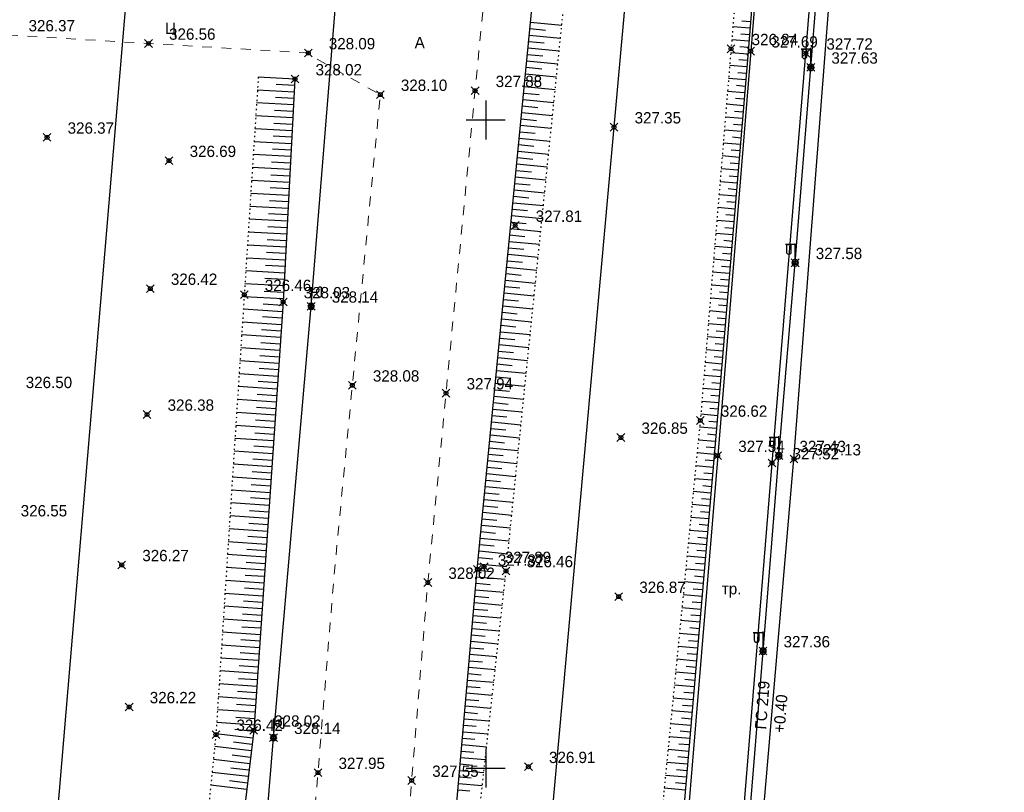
# Model space of a CAD drawing. Header units: metres. Extents: x 703615 to 712205, y 4306166 to 4311183.
# Tile 250 of 256: x 708243 to 708318, y 4309980 to 4310039. Entities that reach past the tile are written whole.
import ezdxf

# ---------------------------------------------------------------- set-up
doc = ezdxf.new("R2010")
doc.units = ezdxf.units.M
doc.header["$LTSCALE"] = 0.5
doc.header["$PDMODE"] = 35
doc.header["$PDSIZE"] = 0.3
for name, pattern in [('Auto_Street_NotBorder_Line_m1', [3, 1.5, -1.5]), ('ДОРОГИ_СТРОЯЩ', [9, 8, -1]), ('Контура низ откосов  Штриховая 0.1-0.5 - - - - - - -', [0.6, 0.1, -0.5])]:
    doc.linetypes.add(name, pattern=pattern)
for name, color, linetype in [('(001) Сетка', 92, 'Continuous'), ('(004) Точки рельефа', 7, 'Continuous'), ('(013) Газ', 30, 'ИК_Газопровод -------г--------'), ('(016) Кабель', 1, 'Continuous'), ('(019) Связь', 3, 'ИК_КАБ_СВЯЗИ'), ('(022) Возд. Линии', 7, 'Continuous'), ('(025) Дорога', 7, 'Continuous'), ('(035) Откосы', 7, 'Continuous')]:
    doc.layers.add(name, color=color, linetype=linetype)
doc.layers.add('AUTO#_ROADS_EXIST_L', color=7, linetype='Continuous', lineweight=15, true_color=0x000000)
doc.styles.add('BM-431', font='txt')
doc.styles.add('D-431', font='txt')
doc.styles.add('S', font='txtwr', dxfattribs={"oblique": 15})
doc.styles.get("Standard").update_dxf_attribs({"font": 'times.ttf'})
doc.linetypes.add('GAZ_VOZDUSH', pattern='A,1,-2,["~",Standard,S=3,R=0,X=-1.5,Y=-1.5],-1,10', length=14)
doc.linetypes.add('ИК_Газопровод -------г--------', pattern='A,9,-0.6,["Г",Standard,S=1.2,R=0,X=0,Y=-0.6],-1.2', length=10.8)
doc.linetypes.add('ИК_КАБ_СВЯЗИ', pattern='A,4,["o",Standard,S=0.5,R=0,X=0,Y=-0.125],4,-2', length=10)
doc.linetypes.add('ИК_Э_КАБ_НН', pattern='A,8,-2,["<",Standard,S=1,R=0,X=0,Y=-0.5],8,[">",Standard,S=1,R=0,X=-0.5,Y=-0.5],-2', length=20)

# ---------------------------------------------------------------- blocks, each defined once
blk = doc.blocks.new('U1111')
for p, q in [((0.1, 0.45), (0.1, 2.95)), ((0.1, 2.2), (0.85, 2.2)), ((1.28934, 2.95), (0.85, 2.51066)), ((0.85, 2.51066), (0.85, 1.88934)), ((0.85, 1.88934), (1.28934, 1.45)), ((1.6, 2.95), (1.28934, 2.95)), ((1.6, 2.95), (1.6, 1.45)), ((0, 0.05), (0.1, 0.05)), ((0, -0.05), (0, 0.05)), ((0.1, 0.05), (0.1, -0.05)), ((1.28934, 1.45), (1.6, 1.45)), ((0.1, -0.05), (0, -0.05))]:
    blk.add_line(p, q)
blk.add_lwpolyline([(0.55, 0), (0.3, 0.433013), (-0.2, 0.433013), (-0.45, 0), (-0.2, -0.433013), (0.3, -0.433013)], close=True)
at = {"color": 4, "style": 'S', "oblique": 15}
blk.add_attdef('Z', (1.142936, -1.391276), '', height=2, dxfattribs=at)
blk = doc.blocks.new('f')
at = {"layer": '(022) Возд. Линии'}
for points in [[(0, 0.25), (0, 1.5)], [(0, 1.4), (0.75, 1.4)]]:
    blk.add_lwpolyline(points, dxfattribs=at)
blk.add_lwpolyline([(0.4875, 0.65), (0.4875, 0.65, 0.4142136), (0.65, 0.8125), (0.65, 1.4), (0.325, 1.4), (0.325, 0.8125, 0.4142136)], format="xyb", close=True, dxfattribs=at)
blk.add_circle((0, 0), 0.25, dxfattribs=at)
blk = doc.blocks.new('Setka')
at = {"layer": '(001) Сетка'}
for p, q in [((0, 1.5), (0, -1.5)), ((-1.5, 0), (1.5, 0))]:
    blk.add_line(p, q, dxfattribs=at)

msp = doc.modelspace()

# ---------------------------------------------------------------- linework, layer by layer
at = {"layer": '(013) Газ', "linetype": 'GAZ_VOZDUSH', "elevation": 325.111, "flags": 128}
msp.add_lwpolyline([(708293.165, 4309888.333), (708293.434, 4309892.819), (708297.716, 4309952.735), (708299.668, 4309975.352), (708302.24, 4310005.239), (708309.527, 4310099.735), (708316.081, 4310172.219), (708316.824, 4310184.222), (708322.062, 4310238.184), (708325.306, 4310270.621), (708325.824, 4310282.589), (708330.36, 4310335.873), (708333.801, 4310369.809), (708336.798, 4310397.689), (708339.728, 4310444.647), (708351.364, 4310581.809), (708352.677, 4310593.824)], dxfattribs=at)
at = {"layer": '(016) Кабель', "linetype": 'ИК_Э_КАБ_НН', "flags": 128}
for points, elevation in [([(708148.162, 4308651.703), (708151.497, 4308692.413), (708155.946, 4308744.121), (708160.092, 4308792.083), (708165.82, 4308866.029), (708169.045, 4308905.959), (708172.399, 4308947.612), (708175.762, 4308988.142), (708178.982, 4309025.586), (708182.201, 4309063.201), (708185.813, 4309103.866), (708189.128, 4309144.32), (708192.281, 4309183.205), (708195.859, 4309224.798), (708198.741, 4309260.796), (708202.87, 4309309.735), (708206.45, 4309354.347), (708209.623, 4309392.715), (708213.998, 4309431.241), (708217.888, 4309470.551), (708222.285, 4309519.973), (708227.646, 4309584.985), (708230.7, 4309620.035), (708233.599, 4309650.662), (708236.608, 4309686.642), (708239.917, 4309725.258), (708242.964, 4309758.871), (708245.88, 4309791.491), (708249.037, 4309830.224), (708251.639, 4309862.09), (708254.553, 4309895.438), (708258.525, 4309939.873), (708262.105, 4309983.745), (708265.007, 4310017.023), (708267.691, 4310050.026), (708270.438, 4310083.372), (708274.286, 4310124.617), (708277.622, 4310164.745), (708280.245, 4310192.848), (708282.134, 4310214.069), (708285.192, 4310249.54), (708287.519, 4310279.257), (708289.716, 4310303.87), (708292.577, 4310337.274), (708295.609, 4310373.419), (708298.169, 4310403.778), (708301.105, 4310436.102), (708303.908, 4310468.222), (708306.247, 4310494.557), (708309.271, 4310529.231), (708312.329, 4310564.702), (708314.656, 4310594.419), (708316.853, 4310619.032), (708319.714, 4310652.436), (708322.746, 4310688.581), (708325.306, 4310718.94), (708328.242, 4310751.264), (708331.045, 4310783.384), (708331.607, 4310789.716), (708333.7, 4310812.99), (708337.044, 4310851.183), (708340.044, 4310884.75)], 325.947), ([(708249.985, 4309448.254), (708250.82, 4309461.228), (708251.559, 4309472.595), (708252.37, 4309485.216), (708253.053, 4309496.006), (708253.787, 4309508.813), (708254.637, 4309521.637), (708255.635, 4309538.104), (708256.598, 4309553.522), (708257.467, 4309567.873), (708258.354, 4309582.746), (708259.411, 4309598.842), (708260.336, 4309614.66), (708261.397, 4309630.444), (708264.541, 4309650.757), (708266.176, 4309665.809), (708267.362, 4309680.25), (708268.374, 4309695.795), (708269.845, 4309708.973), (708271.828, 4309722.112), (708273.674, 4309736.299), (708275.505, 4309750.056), (708277.38, 4309764.169), (708281.752, 4309793.372), (708283.598, 4309807.831), (708285.41, 4309822.081), (708287.069, 4309840.641), (708288.446, 4309855.733), (708289.84, 4309870.633), (708291.182, 4309885.312), (708292.537, 4309900.559), (708294.032, 4309916.058), (708295.507, 4309930.435), (708296.078, 4309944.839), (708297.37, 4309960.078), (708298.657, 4309975.432), (708299.851, 4309990.429), (708301.076, 4310005.494), (708302.334, 4310020.38), (708303.538, 4310035.456), (708306.01, 4310065.799), (708308.439, 4310096.035), (708310.925, 4310126.293), (708314.819, 4310172.204), (708316.066, 4310188.572), (708317.423, 4310204.653), (708318.736, 4310219.739), (708319.999, 4310234.38), (708321.351, 4310251.404), (708322.651, 4310267.033), (708323.922, 4310281.675), (708325.202, 4310294.856), (708326.515, 4310309.658), (708327.984, 4310325.438), (708329.163, 4310339.642), (708330.365, 4310354.664), (708331.555, 4310369.683), (708332.679, 4310383.855), (708333.897, 4310399.486), (708335.115, 4310414.632), (708336.225, 4310429.516), (708337.469, 4310444.596), (708338.545, 4310458.92), (708339.663, 4310474.152), (708340.941, 4310489.457), (708342.079, 4310504.503), (708343.178, 4310519.207), (708344.309, 4310533.966), (708345.452, 4310549.009), (708346.637, 4310563.701), (708347.806, 4310578.667), (708349.626, 4310594.212), (708351.153, 4310608.621), (708352.719, 4310623.441), (708355.709, 4310653.818), (708356.969, 4310668.51), (708358.286, 4310683.336), (708359.517, 4310698.096), (708360.786, 4310713.241), (708362.123, 4310728.187), (708363.033, 4310739.626), (708364.289, 4310753.037), (708365.798, 4310768.681), (708367.145, 4310784.563), (708368.419, 4310800.656), (708369.713, 4310816.346), (708373.887, 4310867.757)], 326.892)]:
    msp.add_lwpolyline(points, dxfattribs=dict(at, elevation=elevation))
at = {"layer": '(019) Связь', "flags": 128}
for points, elevation in [([(708317.145, 4310790.996), (708301.016, 4310609.687), (708256.741, 4310111.973), (708241.57, 4309932.293), (708189.214, 4309312.333), (708166.334, 4308981.07), (708160.318, 4308915.535), (708146.619, 4308758.228), (708137.034, 4308632.496), (708137.034, 4308632.496), (708137.034, 4308632.496), (708136.895, 4308567.223), (708136.888, 4308563.897)], 324.811), ([(708153.006, 4308571.818), (708156.993, 4308609.509), (708156.993, 4308609.509), (708174.147, 4308666.959), (708174.323, 4308670.733), (708195.362, 4308919.928), (708204.073, 4309029.859), (708218.911, 4309205.253), (708226.164, 4309224.91), (708236.601, 4309425.449), (708237.563, 4309445.941), (708241.532, 4309518.706), (708251.542, 4309611.078), (708253.161, 4309631.293), (708257.428, 4309700.42), (708258.881, 4309712.256), (708269.326, 4309836.622), (708270.394, 4309849.381), (708278.265, 4309932.284), (708280.616, 4309944.696), (708295.324, 4310108.263), (708303.766, 4310173.623), (708303.348, 4310191.009), (708305.187, 4310238.893), (708306.696, 4310249.894), (708308.615, 4310273.087), (708309.889, 4310281.813), (708320.552, 4310401.57), (708321.594, 4310412.943), (708336.888, 4310582.457), (708345.287, 4310694.486), (708346.981, 4310695.558), (708355.083, 4310696.931), (708358.134, 4310696.437)], 325.726)]:
    msp.add_lwpolyline(points, dxfattribs=dict(at, elevation=elevation))
at = {"layer": '(025) Дорога', "elevation": 327.171, "flags": 128}
msp.add_lwpolyline([(708291.236, 4309942.552), (708295.455, 4309942.565), (708300.547, 4310004.934), (708303.152, 4310036.543), (708305.708, 4310067.844), (708308.048, 4310096.387), (708310.48, 4310126.673), (708314.433, 4310174.723), (708310.248, 4310174.998), (708306.289, 4310127.356), (708303.824, 4310097.583), (708301.469, 4310068.282), (708298.907, 4310036.703), (708296.358, 4310005.504), (708293.833, 4309974.812), (708291.236, 4309942.552)], dxfattribs=at)
at = {"layer": '(035) Откосы'}
for p, q in [((708281.883, 4310038.45, 327.274), (708283.082, 4310038.333, 327.274)), ((708281.931, 4310038.947, 327.274), (708284.332, 4310038.713, 327.274)), ((708298.846, 4310038.474, 327.274), (708297.528, 4310038.58, 327.274)), ((708298.886, 4310038.973, 327.274), (708298.228, 4310039.025, 327.274)), ((708281.834, 4310037.952, 327.274), (708284.231, 4310037.719, 327.274)), ((708298.766, 4310037.478, 327.274), (708297.446, 4310037.584, 327.274)), ((708298.806, 4310037.976, 327.274), (708298.147, 4310038.029, 327.274)), ((708281.737, 4310036.957, 327.274), (708284.129, 4310036.724, 327.274)), ((708281.786, 4310037.455, 327.274), (708282.983, 4310037.338, 327.274)), ((708298.726, 4310036.979, 327.274), (708298.066, 4310037.033, 327.274)), ((708281.689, 4310036.459, 327.274), (708282.884, 4310036.343, 327.274)), ((708298.686, 4310036.481, 327.274), (708297.364, 4310036.587, 327.274)), ((708298.645, 4310035.983, 327.274), (708297.984, 4310036.038, 327.274)), ((708281.592, 4310035.464, 327.274), (708282.784, 4310035.348, 327.274)), ((708281.64, 4310035.962, 327.274), (708284.028, 4310035.729, 327.274)), ((708298.603, 4310035.485, 327.274), (708297.281, 4310035.596, 327.274)), ((708263.758, 4310034.553, 328.102), (708260.908, 4310034.704, 328.102)), ((708281.544, 4310034.967, 327.274), (708283.926, 4310034.735, 327.274)), ((708298.52, 4310034.489, 327.274), (708297.199, 4310034.599, 327.274)), ((708298.562, 4310034.987, 327.274), (708297.901, 4310035.042, 327.274)), ((708263.731, 4310034.054, 328.102), (708262.304, 4310034.13, 328.102)), ((708281.447, 4310033.972, 327.274), (708283.825, 4310033.74, 327.274)), ((708281.495, 4310034.469, 327.274), (708282.685, 4310034.353, 327.274)), ((708298.478, 4310033.991, 327.274), (708297.818, 4310034.046, 327.274)), ((708263.705, 4310033.555, 328.102), (708260.845, 4310033.707, 328.102)), ((708263.678, 4310033.056, 328.102), (708262.246, 4310033.132, 328.102)), ((708281.398, 4310033.474, 327.274), (708282.586, 4310033.359, 327.274)), ((708298.436, 4310033.492, 327.274), (708297.116, 4310033.603, 327.274)), ((708298.395, 4310032.994, 327.274), (708297.735, 4310033.05, 327.274)), ((708263.652, 4310032.558, 328.102), (708260.782, 4310032.71, 328.102)), ((708281.301, 4310032.479, 327.274), (708282.487, 4310032.364, 327.274)), ((708281.35, 4310032.977, 327.274), (708283.723, 4310032.746, 327.274)), ((708298.353, 4310032.496, 327.274), (708297.034, 4310032.607, 327.274)), ((708263.599, 4310031.56, 328.102), (708260.719, 4310031.713, 328.102)), ((708263.625, 4310032.059, 328.102), (708262.188, 4310032.135, 328.102)), ((708281.204, 4310031.484, 327.274), (708282.388, 4310031.369, 327.274)), ((708281.253, 4310031.982, 327.274), (708283.622, 4310031.751, 327.274)), ((708298.269, 4310031.5, 327.274), (708296.952, 4310031.61, 327.274)), ((708298.311, 4310031.998, 327.274), (708297.652, 4310032.053, 327.274)), ((708263.546, 4310030.563, 328.102), (708260.656, 4310030.716, 328.102)), ((708263.572, 4310031.061, 328.102), (708262.13, 4310031.138, 328.102)), ((708281.156, 4310030.987, 327.274), (708283.52, 4310030.756, 327.274)), ((708298.228, 4310031.002, 327.274), (708297.569, 4310031.057, 327.274)), ((708263.519, 4310030.064, 328.102), (708262.072, 4310030.141, 328.102)), ((708281.059, 4310029.992, 327.274), (708283.419, 4310029.762, 327.274)), ((708281.107, 4310030.489, 327.274), (708282.288, 4310030.374, 327.274)), ((708298.186, 4310030.504, 327.274), (708296.869, 4310030.614, 327.274)), ((708298.144, 4310030.006, 327.274), (708297.486, 4310030.061, 327.274)), ((708263.493, 4310029.565, 328.102), (708260.593, 4310029.719, 328.102)), ((708281.01, 4310029.494, 327.274), (708282.189, 4310029.379, 327.274)), ((708298.102, 4310029.507, 327.274), (708296.787, 4310029.618, 327.274)), ((708263.44, 4310028.568, 328.102), (708260.53, 4310028.722, 328.102)), ((708263.466, 4310029.066, 328.102), (708262.014, 4310029.144, 328.102)), ((708280.913, 4310028.499, 327.274), (708282.09, 4310028.385, 327.274)), ((708280.962, 4310028.997, 327.274), (708283.317, 4310028.767, 327.274)), ((708298.019, 4310028.511, 327.274), (708296.704, 4310028.621, 327.274)), ((708298.061, 4310029.009, 327.274), (708297.403, 4310029.064, 327.274)), ((708263.387, 4310027.57, 328.102), (708260.467, 4310027.725, 328.102)), ((708263.413, 4310028.069, 328.102), (708261.956, 4310028.146, 328.102)), ((708280.865, 4310028.002, 327.274), (708283.216, 4310027.773, 327.274)), ((708297.977, 4310028.013, 327.274), (708297.32, 4310028.068, 327.274)), ((708263.36, 4310027.071, 328.102), (708261.898, 4310027.149, 328.102)), ((708280.768, 4310027.007, 327.274), (708283.114, 4310026.778, 327.274)), ((708280.816, 4310027.504, 327.274), (708281.991, 4310027.39, 327.274)), ((708297.935, 4310027.515, 327.274), (708296.622, 4310027.625, 327.274)), ((708297.894, 4310027.017, 327.274), (708297.237, 4310027.072, 327.274)), ((708263.334, 4310026.573, 328.102), (708260.404, 4310026.728, 328.102)), ((708280.72, 4310026.509, 327.274), (708281.891, 4310026.395, 327.274)), ((708297.852, 4310026.519, 327.274), (708296.539, 4310026.629, 327.274)), ((708263.281, 4310025.575, 328.102), (708260.341, 4310025.731, 328.102)), ((708263.307, 4310026.074, 328.102), (708261.84, 4310026.152, 328.102)), ((708280.623, 4310025.514, 327.274), (708281.792, 4310025.4, 327.274)), ((708280.671, 4310026.012, 327.274), (708283.013, 4310025.783, 327.274)), ((708297.768, 4310025.522, 327.274), (708296.457, 4310025.632, 327.274)), ((708297.81, 4310026.02, 327.274), (708297.154, 4310026.075, 327.274)), ((708263.228, 4310024.578, 328.102), (708260.278, 4310024.735, 328.102)), ((708263.254, 4310025.077, 328.102), (708261.782, 4310025.155, 328.102)), ((708280.574, 4310025.016, 327.274), (708282.911, 4310024.789, 327.274)), ((708297.727, 4310025.024, 327.274), (708297.071, 4310025.079, 327.274)), ((708263.201, 4310024.079, 328.102), (708261.724, 4310024.158, 328.102)), ((708280.477, 4310024.021, 327.274), (708282.81, 4310023.794, 327.274)), ((708280.526, 4310024.519, 327.274), (708281.693, 4310024.405, 327.274)), ((708297.685, 4310024.526, 327.274), (708296.374, 4310024.636, 327.274)), ((708297.643, 4310024.028, 327.274), (708296.988, 4310024.083, 327.274)), ((708263.175, 4310023.58, 328.102), (708260.214, 4310023.738, 328.102)), ((708263.148, 4310023.082, 328.102), (708261.666, 4310023.16, 328.102)), ((708280.429, 4310023.524, 327.274), (708281.594, 4310023.41, 327.274)), ((708297.601, 4310023.53, 327.274), (708296.292, 4310023.64, 327.274)), ((708263.122, 4310022.583, 328.102), (708260.151, 4310022.741, 328.102)), ((708280.332, 4310022.529, 327.274), (708281.495, 4310022.416, 327.274)), ((708280.38, 4310023.026, 327.274), (708282.708, 4310022.8, 327.274)), ((708297.518, 4310022.534, 327.274), (708296.209, 4310022.643, 327.274)), ((708297.56, 4310023.032, 327.274), (708296.905, 4310023.087, 327.274)), ((708263.069, 4310021.585, 328.102), (708260.088, 4310021.744, 328.102)), ((708263.095, 4310022.084, 328.102), (708261.608, 4310022.163, 328.102)), ((708280.283, 4310022.031, 327.274), (708282.607, 4310021.805, 327.274)), ((708297.434, 4310021.537, 327.274), (708296.127, 4310021.647, 327.274)), ((708297.476, 4310022.035, 327.274), (708296.822, 4310022.09, 327.274)), ((708263.042, 4310021.087, 328.102), (708261.549, 4310021.166, 328.102)), ((708280.186, 4310021.036, 327.274), (708282.505, 4310020.81, 327.274)), ((708280.235, 4310021.534, 327.274), (708281.395, 4310021.421, 327.274)), ((708297.393, 4310021.039, 327.274), (708296.739, 4310021.094, 327.274)), ((708263.016, 4310020.588, 328.102), (708260.025, 4310020.747, 328.102)), ((708262.989, 4310020.089, 328.102), (708261.491, 4310020.169, 328.102)), ((708280.138, 4310020.539, 327.274), (708281.296, 4310020.426, 327.274)), ((708297.351, 4310020.541, 327.274), (708296.044, 4310020.651, 327.274)), ((708297.309, 4310020.043, 327.274), (708296.656, 4310020.098, 327.274)), ((708262.963, 4310019.59, 328.102), (708259.962, 4310019.75, 328.102)), ((708280.041, 4310019.544, 327.274), (708281.197, 4310019.431, 327.274)), ((708280.089, 4310020.041, 327.274), (708282.404, 4310019.816, 327.274)), ((708297.267, 4310019.545, 327.274), (708295.962, 4310019.654, 327.274)), ((708262.91, 4310018.593, 328.102), (708259.899, 4310018.753, 328.102)), ((708262.936, 4310019.092, 328.102), (708261.433, 4310019.171, 328.102)), ((708279.993, 4310019.046, 327.274), (708282.302, 4310018.821, 327.274)), ((708297.184, 4310018.549, 327.274), (708295.879, 4310018.658, 327.274)), ((708297.226, 4310019.047, 327.274), (708296.573, 4310019.101, 327.274)), ((708262.883, 4310018.094, 328.102), (708261.375, 4310018.174, 328.102)), ((708279.896, 4310018.051, 327.274), (708282.201, 4310017.827, 327.274)), ((708279.944, 4310018.549, 327.274), (708281.098, 4310018.436, 327.274)), ((708297.142, 4310018.05, 327.274), (708296.49, 4310018.105, 327.274)), ((708262.857, 4310017.595, 328.102), (708259.836, 4310017.756, 328.102)), ((708262.826, 4310017.097, 328.102), (708261.316, 4310017.201, 328.102)), ((708279.799, 4310017.056, 327.274), (708282.099, 4310016.832, 327.274)), ((708279.847, 4310017.554, 327.274), (708280.998, 4310017.442, 327.274)), ((708297.1, 4310017.552, 327.274), (708295.797, 4310017.662, 327.274)), ((708297.059, 4310017.054, 327.274), (708296.407, 4310017.109, 327.274)), ((708262.792, 4310016.599, 328.102), (708259.775, 4310016.806, 328.102)), ((708279.75, 4310016.559, 327.274), (708280.899, 4310016.447, 327.274)), ((708297.017, 4310016.556, 327.274), (708295.714, 4310016.665, 327.274)), ((708262.723, 4310015.602, 328.102), (708259.71, 4310015.809, 328.102)), ((708262.758, 4310016.1, 328.102), (708261.25, 4310016.204, 328.102)), ((708279.653, 4310015.564, 327.274), (708280.8, 4310015.452, 327.274)), ((708279.702, 4310016.061, 327.274), (708281.998, 4310015.837, 327.274)), ((708296.933, 4310015.56, 327.274), (708295.632, 4310015.669, 327.274)), ((708296.975, 4310016.058, 327.274), (708296.324, 4310016.112, 327.274)), ((708262.655, 4310014.606, 328.102), (708259.646, 4310014.812, 328.102)), ((708262.689, 4310015.104, 328.102), (708261.184, 4310015.207, 328.102)), ((708279.605, 4310015.066, 327.274), (708281.896, 4310014.843, 327.274)), ((708296.892, 4310015.062, 327.274), (708296.241, 4310015.116, 327.274)), ((708262.621, 4310014.107, 328.102), (708261.117, 4310014.211, 328.102)), ((708279.508, 4310014.071, 327.274), (708281.795, 4310013.848, 327.274)), ((708279.556, 4310014.569, 327.274), (708280.701, 4310014.457, 327.274)), ((708296.85, 4310014.564, 327.274), (708295.549, 4310014.672, 327.274)), ((708296.808, 4310014.065, 327.274), (708296.158, 4310014.12, 327.274)), ((708262.586, 4310013.609, 328.102), (708259.582, 4310013.816, 328.102)), ((708279.459, 4310013.574, 327.274), (708280.602, 4310013.462, 327.274)), ((708296.766, 4310013.567, 327.274), (708295.467, 4310013.676, 327.274)), ((708262.518, 4310012.613, 328.102), (708259.518, 4310012.819, 328.102)), ((708262.552, 4310013.111, 328.102), (708261.051, 4310013.214, 328.102)), ((708279.362, 4310012.578, 327.274), (708280.502, 4310012.467, 327.274)), ((708279.411, 4310013.076, 327.274), (708281.693, 4310012.854, 327.274)), ((708296.683, 4310012.571, 327.274), (708295.384, 4310012.68, 327.274)), ((708296.725, 4310013.069, 327.274), (708296.075, 4310013.124, 327.274)), ((708262.449, 4310011.616, 328.102), (708259.453, 4310011.822, 328.102)), ((708262.484, 4310012.114, 328.102), (708260.985, 4310012.217, 328.102)), ((708279.314, 4310012.081, 327.274), (708281.591, 4310011.859, 327.274)), ((708296.641, 4310012.073, 327.274), (708295.992, 4310012.127, 327.274)), ((708262.415, 4310011.118, 328.102), (708260.918, 4310011.221, 328.102)), ((708279.217, 4310011.086, 327.274), (708281.49, 4310010.865, 327.274)), ((708279.266, 4310011.583, 327.274), (708280.403, 4310011.473, 327.274)), ((708296.599, 4310011.575, 327.274), (708295.302, 4310011.683, 327.274)), ((708296.558, 4310011.077, 327.274), (708295.909, 4310011.131, 327.274)), ((708262.381, 4310010.619, 328.102), (708259.389, 4310010.825, 328.102)), ((708262.347, 4310010.121, 328.102), (708260.852, 4310010.224, 328.102)), ((708279.169, 4310010.588, 327.274), (708280.304, 4310010.478, 327.274)), ((708296.516, 4310010.578, 327.274), (708295.219, 4310010.687, 327.274)), ((708262.312, 4310009.623, 328.102), (708259.325, 4310009.828, 328.102)), ((708279.072, 4310009.593, 327.274), (708280.205, 4310009.483, 327.274)), ((708279.12, 4310010.091, 327.274), (708281.388, 4310009.87, 327.274)), ((708296.432, 4310009.582, 327.274), (708295.137, 4310009.691, 327.274)), ((708296.474, 4310010.08, 327.274), (708295.826, 4310010.135, 327.274)), ((708262.244, 4310008.626, 328.102), (708259.261, 4310008.831, 328.102)), ((708262.278, 4310009.125, 328.102), (708260.785, 4310009.227, 328.102)), ((708279.023, 4310009.096, 327.274), (708281.287, 4310008.875, 327.274)), ((708296.349, 4310008.586, 327.274), (708295.055, 4310008.694, 327.274)), ((708296.391, 4310009.084, 327.274), (708295.743, 4310009.138, 327.274)), ((708262.21, 4310008.128, 328.102), (708260.719, 4310008.231, 328.102)), ((708278.926, 4310008.101, 327.274), (708281.185, 4310007.881, 327.274)), ((708278.975, 4310008.598, 327.274), (708280.105, 4310008.488, 327.274)), ((708296.307, 4310008.088, 327.274), (708295.66, 4310008.142, 327.274)), ((708262.175, 4310007.63, 328.102), (708259.196, 4310007.835, 328.102)), ((708262.141, 4310007.132, 328.102), (708260.653, 4310007.234, 328.102)), ((708278.878, 4310007.603, 327.274), (708280.006, 4310007.493, 327.274)), ((708296.265, 4310007.59, 327.274), (708294.964, 4310007.699, 327.274)), ((708262.107, 4310006.633, 328.102), (708259.132, 4310006.838, 328.102)), ((708278.781, 4310006.608, 327.274), (708279.907, 4310006.499, 327.274)), ((708278.829, 4310007.106, 327.274), (708281.084, 4310006.886, 327.274)), ((708296.18, 4310006.594, 327.274), (708294.867, 4310006.707, 327.274)), ((708296.223, 4310007.092, 327.274), (708295.569, 4310007.148, 327.274)), ((708262.038, 4310005.637, 328.102), (708259.068, 4310005.841, 328.102)), ((708262.073, 4310006.135, 328.102), (708260.586, 4310006.237, 328.102)), ((708278.732, 4310006.111, 327.274), (708280.982, 4310005.892, 327.274)), ((708296.094, 4310005.598, 327.274), (708294.769, 4310005.712, 327.274)), ((708296.137, 4310006.096, 327.274), (708295.478, 4310006.152, 327.274)), ((708262.004, 4310005.138, 328.102), (708260.52, 4310005.241, 328.102)), ((708278.635, 4310005.116, 327.274), (708280.881, 4310004.897, 327.274)), ((708278.684, 4310005.613, 327.274), (708279.808, 4310005.504, 327.274)), ((708296.052, 4310005.099, 327.274), (708295.386, 4310005.157, 327.274)), ((708261.97, 4310004.64, 328.102), (708259.004, 4310004.844, 328.102)), ((708261.936, 4310004.142, 328.102), (708260.453, 4310004.244, 328.102)), ((708278.587, 4310004.618, 327.274), (708279.709, 4310004.509, 327.274)), ((708296.009, 4310004.601, 327.274), (708294.672, 4310004.717, 327.274)), ((708295.966, 4310004.103, 327.274), (708295.294, 4310004.161, 327.274)), ((708261.901, 4310003.644, 328.102), (708258.939, 4310003.847, 328.102)), ((708278.49, 4310003.623, 327.274), (708279.609, 4310003.514, 327.274)), ((708278.538, 4310004.121, 327.274), (708280.779, 4310003.902, 327.274)), ((708295.923, 4310003.605, 327.274), (708294.574, 4310003.721, 327.274)), ((708261.833, 4310002.647, 328.102), (708258.875, 4310002.851, 328.102)), ((708261.867, 4310003.145, 328.102), (708260.387, 4310003.247, 328.102)), ((708278.393, 4310002.628, 327.274), (708279.51, 4310002.519, 327.274)), ((708278.442, 4310003.126, 327.274), (708280.678, 4310002.908, 327.274)), ((708295.837, 4310002.609, 327.274), (708294.477, 4310002.726, 327.274)), ((708295.88, 4310003.107, 327.274), (708295.203, 4310003.166, 327.274)), ((708261.799, 4310002.149, 328.102), (708260.321, 4310002.25, 328.102)), ((708278.345, 4310002.131, 327.274), (708280.576, 4310001.913, 327.274)), ((708295.794, 4310002.111, 327.274), (708295.111, 4310002.17, 327.274)), ((708261.764, 4310001.651, 328.102), (708258.811, 4310001.854, 328.102)), ((708261.73, 4310001.152, 328.102), (708260.254, 4310001.254, 328.102)), ((708278.248, 4310001.136, 327.274), (708280.475, 4310000.919, 327.274)), ((708278.296, 4310001.633, 327.274), (708279.411, 4310001.524, 327.274)), ((708295.751, 4310001.613, 327.274), (708294.379, 4310001.731, 327.274)), ((708295.709, 4310001.115, 327.274), (708295.019, 4310001.175, 327.274)), ((708261.696, 4310000.654, 328.102), (708258.747, 4310000.857, 328.102)), ((708278.199, 4310000.638, 327.274), (708279.312, 4310000.53, 327.274)), ((708295.666, 4310000.617, 327.274), (708294.282, 4310000.736, 327.274)), ((708261.627, 4309999.658, 328.102), (708258.682, 4309999.86, 328.102)), ((708261.661, 4310000.156, 328.102), (708260.188, 4310000.257, 328.102)), ((708278.102, 4309999.643, 327.274), (708279.212, 4309999.535, 327.274)), ((708278.151, 4310000.14, 327.274), (708280.373, 4309999.924, 327.274)), ((708295.58, 4309999.621, 327.274), (708294.184, 4309999.741, 327.274)), ((708295.623, 4310000.119, 327.274), (708294.928, 4310000.179, 327.274)), ((708261.559, 4309998.661, 328.102), (708258.618, 4309998.863, 328.102)), ((708261.593, 4309999.159, 328.102), (708260.122, 4309999.26, 328.102)), ((708278.054, 4309999.145, 327.274), (708280.272, 4309998.929, 327.274)), ((708295.537, 4309999.123, 327.274), (708294.836, 4309999.183, 327.274)), ((708261.524, 4309998.163, 328.102), (708260.055, 4309998.264, 328.102)), ((708277.957, 4309998.15, 327.274), (708280.17, 4309997.935, 327.274)), ((708278.005, 4309998.648, 327.274), (708279.113, 4309998.54, 327.274)), ((708295.494, 4309998.625, 327.274), (708294.087, 4309998.746, 327.274)), ((708295.451, 4309998.127, 327.274), (708294.745, 4309998.188, 327.274)), ((708261.49, 4309997.664, 328.102), (708258.554, 4309997.866, 328.102)), ((708277.908, 4309997.653, 327.274), (708279.014, 4309997.545, 327.274)), ((708295.408, 4309997.629, 327.274), (708293.989, 4309997.751, 327.274)), ((708261.422, 4309996.668, 328.102), (708258.49, 4309996.87, 328.102)), ((708261.456, 4309997.166, 328.102), (708259.989, 4309997.267, 328.102)), ((708277.812, 4309996.658, 327.274), (708278.916, 4309996.561, 327.274)), ((708277.86, 4309997.155, 327.274), (708280.069, 4309996.94, 327.274)), ((708295.323, 4309996.633, 327.274), (708293.891, 4309996.756, 327.274)), ((708295.365, 4309997.131, 327.274), (708294.653, 4309997.192, 327.274)), ((708261.353, 4309995.671, 328.102), (708258.425, 4309995.873, 328.102)), ((708261.387, 4309996.17, 328.102), (708259.922, 4309996.27, 328.102)), ((708277.769, 4309996.16, 327.274), (708279.964, 4309995.968, 327.274)), ((708295.28, 4309996.135, 327.274), (708294.561, 4309996.197, 327.274)), ((708261.319, 4309995.173, 328.102), (708259.856, 4309995.274, 328.102)), ((708277.682, 4309995.164, 327.274), (708279.854, 4309994.974, 327.274)), ((708277.725, 4309995.662, 327.274), (708278.817, 4309995.567, 327.274)), ((708295.237, 4309995.637, 327.274), (708293.794, 4309995.761, 327.274)), ((708295.194, 4309995.139, 327.274), (708294.47, 4309995.201, 327.274)), ((708261.285, 4309994.675, 328.102), (708258.361, 4309994.876, 328.102)), ((708261.25, 4309994.177, 328.102), (708259.79, 4309994.277, 328.102)), ((708277.638, 4309994.666, 327.274), (708278.719, 4309994.572, 327.274)), ((708295.151, 4309994.641, 327.274), (708293.696, 4309994.766, 327.274)), ((708261.216, 4309993.678, 328.102), (708258.297, 4309993.879, 328.102)), ((708277.551, 4309993.67, 327.274), (708278.62, 4309993.577, 327.274)), ((708277.595, 4309994.168, 327.274), (708279.744, 4309993.98, 327.274)), ((708295.065, 4309993.645, 327.274), (708293.599, 4309993.771, 327.274)), ((708295.108, 4309994.143, 327.274), (708294.378, 4309994.206, 327.274)), ((708261.148, 4309992.682, 328.102), (708258.233, 4309992.882, 328.102)), ((708261.182, 4309993.18, 328.102), (708259.723, 4309993.28, 328.102)), ((708277.508, 4309993.172, 327.274), (708279.634, 4309992.986, 327.274)), ((708294.98, 4309992.649, 327.274), (708293.501, 4309992.776, 327.274)), ((708295.022, 4309993.147, 327.274), (708294.286, 4309993.21, 327.274)), ((708261.113, 4309992.184, 328.102), (708259.657, 4309992.284, 328.102)), ((708277.421, 4309992.176, 327.274), (708279.525, 4309991.992, 327.274)), ((708277.464, 4309992.674, 327.274), (708278.522, 4309992.582, 327.274)), ((708294.937, 4309992.151, 327.274), (708294.195, 4309992.215, 327.274)), ((708261.079, 4309991.685, 328.102), (708258.168, 4309991.885, 328.102)), ((708261.045, 4309991.187, 328.102), (708259.591, 4309991.287, 328.102)), ((708277.377, 4309991.678, 327.274), (708278.424, 4309991.587, 327.274)), ((708294.894, 4309991.653, 327.274), (708293.404, 4309991.781, 327.274)), ((708261.011, 4309990.689, 328.102), (708258.104, 4309990.889, 328.102)), ((708277.291, 4309990.682, 327.274), (708278.325, 4309990.592, 327.274)), ((708277.334, 4309991.18, 327.274), (708279.415, 4309990.998, 327.274)), ((708294.808, 4309990.657, 327.274), (708293.306, 4309990.786, 327.274)), ((708294.851, 4309991.155, 327.274), (708294.103, 4309991.219, 327.274)), ((708260.942, 4309989.692, 328.102), (708258.04, 4309989.892, 328.102)), ((708260.976, 4309990.19, 328.102), (708259.524, 4309990.29, 328.102)), ((708277.247, 4309990.184, 327.274), (708279.305, 4309990.004, 327.274)), ((708294.722, 4309989.66, 327.274), (708293.209, 4309989.791, 327.274)), ((708294.765, 4309990.158, 327.274), (708294.011, 4309990.223, 327.274)), ((708260.908, 4309989.194, 328.102), (708259.458, 4309989.294, 328.102)), ((708277.16, 4309989.188, 327.274), (708279.195, 4309989.01, 327.274)), ((708277.204, 4309989.686, 327.274), (708278.227, 4309989.597, 327.274)), ((708294.679, 4309989.162, 327.274), (708293.92, 4309989.228, 327.274)), ((708260.874, 4309988.696, 328.102), (708257.976, 4309988.895, 328.102)), ((708260.839, 4309988.197, 328.102), (708259.391, 4309988.297, 328.102)), ((708277.073, 4309988.192, 327.274), (708279.085, 4309988.017, 327.274)), ((708277.117, 4309988.69, 327.274), (708278.128, 4309988.602, 327.274)), ((708294.637, 4309988.664, 327.274), (708293.111, 4309988.796, 327.274)), ((708294.594, 4309988.166, 327.274), (708293.828, 4309988.232, 327.274)), ((708260.805, 4309987.699, 328.102), (708257.911, 4309987.898, 328.102)), ((708277.03, 4309987.694, 327.274), (708278.03, 4309987.607, 327.274)), ((708294.551, 4309987.668, 327.274), (708293.014, 4309987.801, 327.274)), ((708260.737, 4309986.703, 328.102), (708257.847, 4309986.901, 328.102)), ((708260.771, 4309987.201, 328.102), (708259.325, 4309987.3, 328.102)), ((708276.943, 4309986.698, 327.274), (708277.931, 4309986.612, 327.274)), ((708276.986, 4309987.196, 327.274), (708278.975, 4309987.023, 327.274)), ((708294.465, 4309986.672, 327.274), (708292.916, 4309986.806, 327.274)), ((708294.508, 4309987.17, 327.274), (708293.736, 4309987.237, 327.274)), ((708260.702, 4309986.204, 328.102), (708259.259, 4309986.304, 328.102)), ((708276.899, 4309986.2, 327.274), (708278.865, 4309986.029, 327.274)), ((708294.422, 4309986.174, 327.274), (708293.645, 4309986.241, 327.274)), ((708260.668, 4309985.706, 328.102), (708257.783, 4309985.904, 328.102)), ((708260.634, 4309985.208, 328.102), (708259.192, 4309985.307, 328.102)), ((708276.812, 4309985.204, 327.274), (708278.755, 4309985.035, 327.274)), ((708276.856, 4309985.702, 327.274), (708277.833, 4309985.617, 327.274)), ((708294.379, 4309985.676, 327.274), (708292.818, 4309985.811, 327.274)), ((708294.336, 4309985.178, 327.274), (708293.553, 4309985.246, 327.274)), ((708260.6, 4309984.71, 328.102), (708257.719, 4309984.908, 328.102)), ((708276.769, 4309984.706, 327.274), (708277.735, 4309984.622, 327.274)), ((708294.294, 4309984.68, 327.274), (708292.721, 4309984.816, 327.274)), ((708260.501, 4309983.716, 328.102), (708257.663, 4309984.053, 328.102)), ((708260.56, 4309984.212, 328.102), (708259.128, 4309984.382, 328.102)), ((708276.682, 4309983.71, 327.274), (708277.636, 4309983.627, 327.274)), ((708276.726, 4309984.208, 327.274), (708278.645, 4309984.041, 327.274)), ((708294.208, 4309983.684, 327.274), (708292.623, 4309983.82, 327.274)), ((708294.251, 4309984.182, 327.274), (708293.461, 4309984.25, 327.274)), ((708260.383, 4309982.724, 328.102), (708257.566, 4309983.059, 328.102)), ((708260.442, 4309983.22, 328.102), (708259.029, 4309983.388, 328.102)), ((708276.639, 4309983.212, 327.274), (708278.535, 4309983.047, 327.274)), ((708294.165, 4309983.186, 327.274), (708293.37, 4309983.254, 327.274)), ((708260.325, 4309982.228, 328.102), (708258.92, 4309982.395, 328.102)), ((708276.552, 4309982.216, 327.274), (708278.425, 4309982.053, 327.274)), ((708276.595, 4309982.714, 327.274), (708277.538, 4309982.632, 327.274)), ((708294.122, 4309982.688, 327.274), (708292.526, 4309982.825, 327.274)), ((708294.079, 4309982.19, 327.274), (708293.278, 4309982.259, 327.274)), ((708260.266, 4309981.732, 328.102), (708257.465, 4309982.065, 328.102)), ((708260.207, 4309981.236, 328.102), (708258.811, 4309981.402, 328.102)), ((708276.508, 4309981.718, 327.274), (708277.439, 4309981.637, 327.274)), ((708294.036, 4309981.692, 327.274), (708292.428, 4309981.83, 327.274)), ((708260.148, 4309980.74, 328.102), (708257.365, 4309981.071, 328.102)), ((708276.421, 4309980.722, 327.274), (708277.341, 4309980.642, 327.274)), ((708276.465, 4309981.22, 327.274), (708278.315, 4309981.059, 327.274)), ((708293.95, 4309980.696, 327.274), (708292.331, 4309980.835, 327.274)), ((708293.993, 4309981.194, 327.274), (708293.186, 4309981.263, 327.274)), ((708260.03, 4309979.748, 328.102), (708257.265, 4309980.077, 328.102)), ((708260.089, 4309980.244, 328.102), (708258.702, 4309980.409, 328.102)), ((708276.378, 4309980.224, 327.274), (708278.205, 4309980.065, 327.274)), ((708293.865, 4309979.7, 327.274), (708292.233, 4309979.84, 327.274)), ((708293.908, 4309980.198, 327.274), (708293.095, 4309980.268, 327.274)), ((708276.334, 4309979.726, 327.274), (708277.242, 4309979.647, 327.274))]:
    msp.add_line(p, q, dxfattribs=at)
at = {"layer": '(035) Откосы', "elevation": 327.274, "flags": 128}
msp.add_lwpolyline([(708300.597, 4310153.69), (708308.77, 4310160.743), (708306.105, 4310126.935), (708303.594, 4310096.961), (708301.211, 4310067.929), (708298.674, 4310036.333), (708296.241, 4310007.303), (708293.414, 4309974.471), (708291.422, 4309950.274), (708291.025, 4309946.583), (708287.782, 4309945.269), (708282.608, 4309945.269), (708278.377, 4309945.382), (708276.401, 4309947.805), (708273.757, 4309950.196), (708277.818, 4309996.725), (708284.909, 4310069.513), (708287.932, 4310101.675), (708293.318, 4310109.014), (708297.799, 4310127.833)], close=True, dxfattribs=at)
at = {"layer": '(035) Откосы', "linetype": 'Контура низ откосов  Штриховая 0.1-0.5 - - - - - - -'}
for points, elevation in [([(708278.063, 4309947.314), (708276.513, 4309948.297), (708275.018, 4309951.247), (708280.035, 4309996.608), (708287.533, 4310070.076), (708289.921, 4310100.74), (708295.058, 4310109.022), (708299.491, 4310128.26), (708302.739, 4310154.347), (708307.689, 4310158.381), (708305.168, 4310127.66), (708300.922, 4310097.651), (708299.981, 4310068.25), (708297.388, 4310036.883), (708295.015, 4310008.217), (708291.816, 4309975.585), (708289.749, 4309949.394), (708287.952, 4309948.216), (708283.717, 4309947.441), (708280.161, 4309946.92), (708278.063, 4309947.314)], 326.621), ([(708260.929, 4310034.703), (708259.846, 4310017.914), (708257.659, 4309983.984), (708254.101, 4309948.743), (708253.669, 4309940.247), (708253.12, 4309935.984), (708250.168, 4309932.501), (708245.919, 4309929.507), (708243.357, 4309929.507), (708243.357, 4309928.264)], 328.102)]:
    msp.add_lwpolyline(points, dxfattribs=dict(at, elevation=elevation))
at = {"layer": '(035) Откосы', "elevation": 328.102, "flags": 128}
msp.add_lwpolyline([(708263.758, 4310034.553), (708262.844, 4310017.356), (708260.572, 4309984.309), (708256.375, 4309949.016), (708255.757, 4309940.33), (708254.137, 4309935.307), (708251.027, 4309931.716), (708246.052, 4309928.264), (708243.357, 4309928.264)], dxfattribs=at)
at = {"color": 0, "linetype": 'ByBlock', "lineweight": -2, "transparency": 16777216}
for p in [(708252.462, 4310037.3, 326.557), (708264.78, 4310036.562, 328.091), (708297.388, 4310036.883, 326.836), (708298.907, 4310036.703, 327.687), (708303.152, 4310036.543, 327.716), (708303.538, 4310035.456, 327.63), (708263.758, 4310034.553, 328.02), (708277.65, 4310033.653, 327.88), (708270.338, 4310033.355, 328.104), (708288.363, 4310030.846, 327.352), (708244.639, 4310030.053, 326.371), (708254.05, 4310028.255, 326.69), (708280.738, 4310023.256, 327.809), (708302.334, 4310020.38, 327.578), (708252.601, 4310018.391, 326.417), (708259.846, 4310017.914, 326.462), (708262.844, 4310017.356, 328.029), (708265.007, 4310017.023, 328.139), (708268.181, 4310010.931, 328.083), (708275.406, 4310010.324, 327.935), (708252.35, 4310008.679, 326.384), (708295.015, 4310008.217, 326.617), (708288.89, 4310006.899, 326.854), (708296.358, 4310005.504, 327.539), (708301.076, 4310005.494, 327.434), (708300.547, 4310004.934, 327.523), (708302.24, 4310005.239, 327.133), (708250.398, 4309997.072, 326.273), (708277.818, 4309996.725, 327.874), (708278.344, 4309996.935, 327.893), (708280.035, 4309996.608, 326.456), (708274.001, 4309995.713, 328.019), (708288.722, 4309994.626, 326.868), (708299.851, 4309990.429, 327.355), (708250.973, 4309986.117, 326.222), (708260.572, 4309984.309, 328.025), (708257.659, 4309983.984, 326.418), (708262.105, 4309983.745, 328.141), (708281.762, 4309981.503, 326.915), (708265.53, 4309981.048, 327.952), (708272.755, 4309980.442, 327.546)]:
    msp.add_point(p, dxfattribs=at)
at = {"layer": 'AUTO#_ROADS_EXIST_L', "linetype": 'Auto_Street_NotBorder_Line_m1', "lineweight": 15, "flags": 128}
for points in [[(708315.668, 4310175.575), (708293.666, 4310177.61), (708289.535, 4310176.353), (708280.924, 4310067.701), (708274.001, 4309995.713), (708270.524, 4309953.103), (708269.882, 4309945.526), (708272.55, 4309942.069), (708276.725, 4309940.476), (708300.558, 4309940.476)], [(708241.626, 4310037.949), (708264.584, 4310036.574), (708270.338, 4310033.355), (708266.779, 4309996.355), (708263.299, 4309953.704), (708261.48, 4309932.237), (708255.87, 4309928.5), (708249.032, 4309924.979), (708232.228, 4309926.481)]]:
    msp.add_lwpolyline(points, dxfattribs=at)

# ---------------------------------------------------------------- block references
at = {"layer": '(001) Сетка'}
for p in [(708278.465, 4310031.396), (708278.465, 4309981.396)]:
    msp.add_blockref('Setka', p, dxfattribs=at)
at = {"layer": '(022) Возд. Линии', "xscale": -1}
for p in [(708303.538, 4310035.456, 326.892), (708302.334, 4310020.38, 326.892), (708301.076, 4310005.494, 326.892), (708299.851, 4309990.429, 326.892)]:
    msp.add_blockref('f', p, dxfattribs=at)
at = {"layer": '(022) Возд. Линии', "xscale": 0.5, "yscale": 0.5, "zscale": 0.5}
for p in [(708264.982, 4310017.023, 325.947), (708262.08, 4309983.745, 325.947)]:
    msp.add_blockref('U1111', p, dxfattribs=at)

# ---------------------------------------------------------------- texts
at = {"layer": '(004) Точки рельефа', "style": 'D-431'}
for s, p in [('326.37', (708243.212, 4310038.234, 326.372)), ('326.56', (708254.048, 4310037.585, 326.557)), ('328.09', (708266.366, 4310036.847, 328.091)), ('326.84', (708298.974, 4310037.168, 326.836)), ('327.69', (708300.493, 4310036.988, 327.687)), ('327.72', (708304.738, 4310036.823, 327.716)), ('327.63', (708305.124, 4310035.741, 327.63)), ('328.02', (708265.344, 4310034.836, 328.02)), ('328.10', (708271.924, 4310033.639, 328.104)), ('327.88', (708279.236, 4310033.936, 327.88)), ('327.35', (708289.949, 4310031.128, 327.352)), ('326.37', (708246.225, 4310030.338, 326.371)), ('326.69', (708255.636, 4310028.54, 326.69)), ('327.81', (708282.324, 4310023.539, 327.809)), ('327.58', (708303.92, 4310020.663, 327.578)), ('326.42', (708254.187, 4310018.676, 326.417)), ('326.46', (708261.432, 4310018.199, 326.462)), ('328.03', (708264.43, 4310017.639, 328.029)), ('328.14', (708266.593, 4310017.306, 328.139)), ('328.08', (708269.767, 4310011.214, 328.083)), ('326.50', (708242.995, 4310010.713, 326.496)), ('327.94', (708276.992, 4310010.609, 327.935)), ('326.38', (708253.936, 4310008.965, 326.384)), ('326.62', (708296.601, 4310008.502, 326.617)), ('326.85', (708290.476, 4310007.184, 326.854)), ('327.54', (708297.944, 4310005.785, 327.539)), ('327.43', (708302.662, 4310005.774, 327.434)), ('327.52', (708302.133, 4310005.215, 327.523)), ('327.13', (708303.826, 4310005.519, 327.133)), ('326.55', (708242.609, 4310000.815, 326.552)), ('326.27', (708251.984, 4309997.357, 326.273)), ('327.89', (708279.93, 4309997.219, 327.893)), ('327.87', (708279.404, 4309997.008, 327.874)), ('326.46', (708281.621, 4309996.893, 326.456)), ('328.02', (708275.587, 4309995.996, 328.019)), ('326.87', (708290.309, 4309994.911, 326.868)), ('327.36', (708301.437, 4309990.714, 327.355)), ('326.22', (708252.559, 4309986.402, 326.222)), ('326.42', (708259.245, 4309984.269, 326.418)), ('328.02', (708262.158, 4309984.592, 328.025)), ('328.14', (708263.691, 4309984.028, 328.141)), ('327.95', (708267.116, 4309981.332, 327.952)), ('326.91', (708283.349, 4309981.788, 326.915)), ('327.55', (708274.341, 4309980.723, 327.546))]:
    msp.add_text(s, height=0.875, dxfattribs=at).set_placement(p)
at = {"layer": '(013) Газ', "color": 0, "linetype": 'Continuous', "style": 'D-431'}
for s, p in [('ГС 219', (708300.087, 4309984.352)), ('+0.40', (708301.518, 4309984.091))]:
    msp.add_text(s, height=0.875, rotation=85.65264, dxfattribs=at).set_placement(p)
at = {"layer": '(025) Дорога', "linetype": 'ДОРОГИ_СТРОЯЩ', "style": 'BM-431'}
for s, p in [('Ц', (708253.743, 4310038.029)), ('A', (708272.988, 4310036.932)), ('тр.', (708296.676, 4309994.802))]:
    msp.add_text(s, height=0.875, dxfattribs=at).set_placement(p)

doc.saveas('drawing.dxf')
